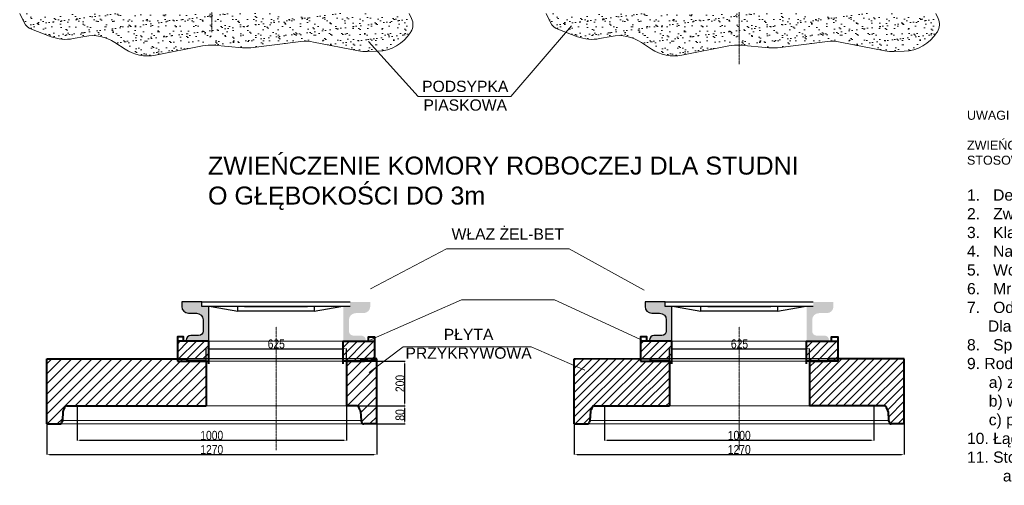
# Model space of a CAD drawing. Header units: millimetres. Extents: x -45008 to 28023, y 751 to 7011.
# Tile 1 of 6: x 12265 to 16653, y 751 to 2824. Entities that reach past the tile are written whole.
import ezdxf

# ---------------------------------------------------------------- set-up
doc = ezdxf.new("R2010")
doc.units = ezdxf.units.MM
doc.linetypes.add('ACAD_ISO04W100', pattern=[30.5, 24, -3, 0.5, -3])
doc.layers.add('kresk', color=7, linetype='Continuous')
doc.layers.add('studnia', color=3, linetype='Continuous')
for name, color, linetype, lineweight in [('odnośniki', 7, 'Continuous', 15), ('Osie', 222, 'ACAD_ISO04W100', 20), ('Przekrój', 1, 'Continuous', 40), ('Ramka', 4, 'Continuous', 13), ('Szrafowanie', 251, 'Continuous', 9), ('Tabela 1', 7, 'Continuous', 20), ('Widok', 8, 'Continuous', 20), ('Wymiarowanie', 84, 'Continuous', 13)]:
    doc.layers.add(name, color=color, linetype=linetype, lineweight=lineweight)
doc.styles.add('arial', font='arial.ttf')
doc.styles.get("Standard").update_dxf_attribs({"font": 'ARIALN.TTF'})
doc.dimstyles.new('ISO-25', dxfattribs={"dimtxt": 40, "dimasz": 12, "dimexe": 1.25, "dimexo": 0.625, "dimtad": 1, "dimtxsty": 'Standard', "dimcen": 2.5, "dimadec": 0, "dimazin": 0, "dimtfac": 1, "dimtmove": 0, "dimatfit": 3, "dimfxl": 0, "dimarcsym": 0})
pattern_1 = [(45, (-60546.665, 7341.485), (-22.45064, 22.45064), [])]
pattern_2 = [(45, (-107196.593, -11452.154), (-17.960512, 17.960512), [])]
pattern_3 = [(45, (-105132.134, -11452.154), (-17.960512, 17.960512), [])]
pattern_4 = [(45, (-701.405, -264.889), (-17.960512, 17.960512), [])]

# ---------------------------------------------------------------- blocks, each defined once
blk = doc.blocks.new('*D28')
at = {"layer": 'Defpoints', "color": 0, "transparency": 16777216}
for p in [(13720.7, 1359.4), (13095.7, 1304.5), (13720.7, 1304.5)]:
    blk.add_point(p, dxfattribs=at)
at = {"layer": 'Wymiarowanie', "color": 0, "lineweight": -2, "transparency": 16777216}
for p, q in [((13095.7, 1305.2), (13095.7, 1360.7)), ((13720.7, 1305.2), (13720.7, 1360.7)), ((13107.7, 1359.4), (13708.7, 1359.4))]:
    blk.add_line(p, q, dxfattribs=at)
at = {"layer": 'Wymiarowanie', "color": 0, "transparency": 16777216}
for points in [[(13107.7, 1361.4), (13107.7, 1357.4), (13095.7, 1359.4)], [(13708.7, 1361.4), (13708.7, 1357.4), (13720.7, 1359.4)]]:
    blk.add_solid(points, dxfattribs=at)
at = {"layer": 'Wymiarowanie', "color": 0, "transparency": 16777216, "insert": (13408.2, 1380.5), "char_height": 40, "attachment_point": 5}
blk.add_mtext('625', dxfattribs=at)
blk = doc.blocks.new('*D27')
at = {"layer": 'Defpoints', "color": 0, "transparency": 16777216}
for p in [(12520.7, 1104.5), (13720.7, 1104.5), (13720.7, 952.1)]:
    blk.add_point(p, dxfattribs=at)
at = {"layer": 'Wymiarowanie', "color": 0, "lineweight": -2, "transparency": 16777216}
for p, q in [((12520.7, 1103.9), (12520.7, 950.9)), ((13720.7, 1103.9), (13720.7, 950.9)), ((12532.7, 952.1), (13708.7, 952.1))]:
    blk.add_line(p, q, dxfattribs=at)
at = {"layer": 'Wymiarowanie', "color": 0, "transparency": 16777216}
for points in [[(12532.7, 954.1), (12532.7, 950.1), (12520.7, 952.1)], [(13708.7, 954.1), (13708.7, 950.1), (13720.7, 952.1)]]:
    blk.add_solid(points, dxfattribs=at)
at = {"layer": 'Wymiarowanie', "color": 0, "transparency": 16777216, "insert": (13120.7, 973.2), "char_height": 40, "attachment_point": 5}
blk.add_mtext('1000', dxfattribs=at)
blk = doc.blocks.new('*D29')
at = {"layer": 'Defpoints', "color": 0, "transparency": 16777216}
for p in [(12385.7, 1024.5), (13855.7, 1024.5), (13855.7, 889.1)]:
    blk.add_point(p, dxfattribs=at)
at = {"layer": 'Wymiarowanie', "color": 0, "lineweight": -2, "transparency": 16777216}
for p, q in [((12385.7, 1023.9), (12385.7, 887.8)), ((13855.7, 1023.9), (13855.7, 887.8)), ((12397.7, 889.1), (13843.7, 889.1))]:
    blk.add_line(p, q, dxfattribs=at)
at = {"layer": 'Wymiarowanie', "color": 0, "transparency": 16777216}
for points in [[(12397.7, 891.1), (12397.7, 887.1), (12385.7, 889.1)], [(13843.7, 891.1), (13843.7, 887.1), (13855.7, 889.1)]]:
    blk.add_solid(points, dxfattribs=at)
at = {"layer": 'Wymiarowanie', "color": 0, "transparency": 16777216, "insert": (13120.7, 910.1), "char_height": 40, "attachment_point": 5}
blk.add_mtext('1270', dxfattribs=at)
blk = doc.blocks.new('*D30')
at = {"layer": 'Defpoints', "color": 0, "transparency": 16777216}
for p in [(13743.9, 1104.5), (13981, 1104.5), (13855.7, 1024.5)]:
    blk.add_point(p, dxfattribs=at)
at = {"layer": 'Wymiarowanie', "color": 0, "lineweight": -2, "transparency": 16777216}
for p, q in [((13744.5, 1104.5), (13982.3, 1104.5)), ((13981, 1036.5), (13981, 1092.5)), ((13856.3, 1024.5), (13982.3, 1024.5))]:
    blk.add_line(p, q, dxfattribs=at)
at = {"layer": 'Wymiarowanie', "color": 0, "transparency": 16777216}
for points in [[(13979, 1092.5), (13983, 1092.5), (13981, 1104.5)], [(13979, 1036.5), (13983, 1036.5), (13981, 1024.5)]]:
    blk.add_solid(points, dxfattribs=at)
at = {"layer": 'Wymiarowanie', "color": 0, "transparency": 16777216, "insert": (13960, 1064.5), "char_height": 40, "attachment_point": 5, "rotation": 90}
blk.add_mtext('80', dxfattribs=at)
blk = doc.blocks.new('*D31')
at = {"layer": 'Defpoints', "color": 0, "transparency": 16777216}
for p in [(13800.7, 1304.5), (13981, 1304.5), (13743.9, 1104.5)]:
    blk.add_point(p, dxfattribs=at)
at = {"layer": 'Wymiarowanie', "color": 0, "lineweight": -2, "transparency": 16777216}
for p, q in [((13801.3, 1304.5), (13982.3, 1304.5)), ((13981, 1116.5), (13981, 1292.5)), ((13744.5, 1104.5), (13982.3, 1104.5))]:
    blk.add_line(p, q, dxfattribs=at)
at = {"layer": 'Wymiarowanie', "color": 0, "transparency": 16777216}
for points in [[(13979, 1292.5), (13983, 1292.5), (13981, 1304.5)], [(13979, 1116.5), (13983, 1116.5), (13981, 1104.5)]]:
    blk.add_solid(points, dxfattribs=at)
at = {"layer": 'Wymiarowanie', "color": 0, "transparency": 16777216, "insert": (13960, 1204.5), "char_height": 40, "attachment_point": 5, "rotation": 90}
blk.add_mtext('200', dxfattribs=at)
blk = doc.blocks.new('*D33')
at = {"layer": 'Defpoints', "color": 0, "transparency": 16777216}
for p in [(15785.1, 1359.4), (15160.1, 1304.5), (15785.1, 1304.5)]:
    blk.add_point(p, dxfattribs=at)
at = {"layer": 'Wymiarowanie', "color": 0, "lineweight": -2, "transparency": 16777216}
for p, q in [((15160.1, 1305.2), (15160.1, 1360.7)), ((15785.1, 1305.2), (15785.1, 1360.7)), ((15172.1, 1359.4), (15773.1, 1359.4))]:
    blk.add_line(p, q, dxfattribs=at)
at = {"layer": 'Wymiarowanie', "color": 0, "transparency": 16777216}
for points in [[(15172.1, 1361.4), (15172.1, 1357.4), (15160.1, 1359.4)], [(15773.1, 1361.4), (15773.1, 1357.4), (15785.1, 1359.4)]]:
    blk.add_solid(points, dxfattribs=at)
at = {"layer": 'Wymiarowanie', "color": 0, "transparency": 16777216, "insert": (15472.6, 1380.5), "char_height": 40, "attachment_point": 5}
blk.add_mtext('625', dxfattribs=at)
blk = doc.blocks.new('*D32')
at = {"layer": 'Defpoints', "color": 0, "transparency": 16777216}
for p in [(14871.5, 1104.5), (16071.5, 1104.5), (16071.5, 952.1)]:
    blk.add_point(p, dxfattribs=at)
at = {"layer": 'Wymiarowanie', "color": 0, "lineweight": -2, "transparency": 16777216}
for p, q in [((14871.5, 1103.9), (14871.5, 950.9)), ((16071.5, 1103.9), (16071.5, 950.9)), ((14883.5, 952.1), (16059.5, 952.1))]:
    blk.add_line(p, q, dxfattribs=at)
at = {"layer": 'Wymiarowanie', "color": 0, "transparency": 16777216}
for points in [[(14883.5, 954.1), (14883.5, 950.1), (14871.5, 952.1)], [(16059.5, 954.1), (16059.5, 950.1), (16071.5, 952.1)]]:
    blk.add_solid(points, dxfattribs=at)
at = {"layer": 'Wymiarowanie', "color": 0, "transparency": 16777216, "insert": (15471.5, 973.2), "char_height": 40, "attachment_point": 5}
blk.add_mtext('1000', dxfattribs=at)
blk = doc.blocks.new('*D34')
at = {"layer": 'Defpoints', "color": 0, "transparency": 16777216}
for p in [(14736.5, 1024.5), (16206.5, 1024.5), (16206.5, 889.1)]:
    blk.add_point(p, dxfattribs=at)
at = {"layer": 'Wymiarowanie', "color": 0, "lineweight": -2, "transparency": 16777216}
for p, q in [((14736.5, 1023.9), (14736.5, 887.8)), ((16206.5, 1023.9), (16206.5, 887.8)), ((14748.5, 889.1), (16194.5, 889.1))]:
    blk.add_line(p, q, dxfattribs=at)
at = {"layer": 'Wymiarowanie', "color": 0, "transparency": 16777216}
for points in [[(14748.5, 891.1), (14748.5, 887.1), (14736.5, 889.1)], [(16194.5, 891.1), (16194.5, 887.1), (16206.5, 889.1)]]:
    blk.add_solid(points, dxfattribs=at)
at = {"layer": 'Wymiarowanie', "color": 0, "transparency": 16777216, "insert": (15471.5, 910.1), "char_height": 40, "attachment_point": 5}
blk.add_mtext('1270', dxfattribs=at)

msp = doc.modelspace()

# ---------------------------------------------------------------- hatches: boundary and pattern name
at = {"layer": 'kresk'}
h = msp.add_hatch(color=0, dxfattribs=at)
h.paths.add_polyline_path([(13107.05, 1547.689), (13077.05, 1547.689), (13077.05, 1567.689), (12987.085, 1567.689), (12987.085, 1547.689, 0.41421356), (13017.085, 1517.689), (13052.05, 1517.689, -0.41421356), (13082.05, 1487.689), (13082.05, 1437.689, -0.41421356), (13062.05, 1417.689), (13027.05, 1417.689, 0.41421356), (13007.05, 1397.689), (13007.05, 1392.689), (13107.05, 1392.689)])
h.paths.add_polyline_path([(13827.015, 1547.689), (13827.015, 1567.689), (13737.05, 1567.689), (13737.05, 1547.689), (13707.05, 1547.689), (13707.05, 1392.689), (13807.05, 1392.689), (13807.05, 1397.689, 0.41421356), (13787.05, 1417.689), (13752.05, 1417.689, -0.41421356), (13732.05, 1437.689), (13732.05, 1487.689, -0.41421356), (13762.05, 1517.689), (13797.015, 1517.689, 0.41421356)])
h = msp.add_hatch(color=0, dxfattribs=at)
h.paths.add_polyline_path([(15171.508, 1547.689), (15141.508, 1547.689), (15141.508, 1567.689), (15051.543, 1567.689), (15051.543, 1547.689, 0.41421356), (15081.543, 1517.689), (15116.508, 1517.689, -0.41421356), (15146.508, 1487.689), (15146.508, 1437.689, -0.41421356), (15126.508, 1417.689), (15091.508, 1417.689, 0.41421356), (15071.508, 1397.689), (15071.508, 1392.689), (15171.508, 1392.689)])
h.paths.add_polyline_path([(15891.473, 1547.689), (15891.473, 1567.689), (15801.508, 1567.689), (15801.508, 1547.689), (15771.508, 1547.689), (15771.508, 1392.689), (15871.508, 1392.689), (15871.508, 1397.689, 0.41421356), (15851.508, 1417.689), (15816.508, 1417.689, -0.41421356), (15796.508, 1437.689), (15796.508, 1487.689, -0.41421356), (15826.508, 1517.689), (15861.473, 1517.689, 0.41421356)])
at = {"layer": 'Ramka'}
h = msp.add_hatch(dxfattribs=at)
h.set_pattern_fill('AR-SAND', color=0, style=0)
h.set_pattern_definition([(37.5, (-470.55, 0), (-1.60003, 48.94132), [0, -38.608, 0, -43.18, 0, -41.275]), (7.5, (-470.55, 0), (44.95233, 71.6825), [0, -20.828, 0, -34.798, 0, -13.335]), (327.5, (-501.79, 0), (79.09924, 0.14372), [0, -12.7, 0, -45.72, 0, -59.69]), (317.5, (-501.79, 0), (76.35565, 22.29293), [0, -6.35, 0, -29.972, 0, -34.29])])
h.paths.add_polyline_path([(14011.419, 2829.438), (14000.626, 2851.322), (12264.734, 2851.322), (12284.51, 2811.451, 0.18866992), (12316.875, 2782.052), (12404.515, 2748.618, 0.140014), (12503.019, 2740.102), (12554.795, 2750.166, -0.19761045), (12689.046, 2723.203), (12734.386, 2692.95, 0.19897365), (12869.564, 2666.169), (13078.836, 2707.988, -0.07226719), (13130.525, 2710.727), (13257.277, 2699.118, 0.05324318), (13295.499, 2699.694), (13518.016, 2726.849, -0.07899769), (13574.505, 2724.802), (13773.937, 2685.64, 0.05745496), (13815.039, 2682.382), (13860.587, 2684.007, 0.24596293), (14005.669, 2766.694), (14008.109, 2770.498, 0.26298443)])
h = msp.add_hatch(dxfattribs=at)
h.set_pattern_fill('AR-SAND', color=0, style=0)
h.set_pattern_definition([(37.5, (1875.696, 9e-11), (-1.60003, 48.94132), [0, -38.608, 0, -43.18, 0, -41.275]), (7.5, (1875.696, 9e-11), (44.95233, 71.6825), [0, -20.828, 0, -34.798, 0, -13.335]), (327.5, (1844.454, 9e-11), (79.09924, 0.14372), [0, -12.7, 0, -45.72, 0, -59.69]), (317.5, (1844.454, 9e-11), (76.35565, 22.29293), [0, -6.35, 0, -29.972, 0, -34.29])])
h.paths.add_polyline_path([(16357.665, 2829.438), (16346.871, 2851.322), (14610.98, 2851.322), (14630.755, 2811.451, 0.18866992), (14663.121, 2782.052), (14750.76, 2748.618, 0.140014), (14849.264, 2740.102), (14901.04, 2750.166, -0.19761045), (15035.291, 2723.203), (15080.631, 2692.95, 0.19897365), (15215.809, 2666.169), (15425.081, 2707.988, -0.07226719), (15476.77, 2710.727), (15603.522, 2699.118, 0.05324318), (15641.745, 2699.694), (15864.262, 2726.849, -0.07899769), (15920.75, 2724.802), (16120.182, 2685.64, 0.05745496), (16161.285, 2682.382), (16206.832, 2684.007, 0.24596293), (16351.914, 2766.694), (16354.354, 2770.498, 0.26298443)])
at = {"layer": 'Szrafowanie'}
h = msp.add_hatch(dxfattribs=at)
h.set_pattern_fill('ANSI31', color=256, scale=8, style=0)
h.set_pattern_definition(pattern_2)
h.paths.add_polyline_path([(13107.05, 1392.689), (13007.05, 1392.689), (12967.6, 1392.689), (12967.6, 1315.173), (13008.523, 1315.173), (13107.05, 1315.173)])
h = msp.add_hatch(dxfattribs=at)
h.set_pattern_fill('ANSI31', color=256, scale=8, style=0)
h.set_pattern_definition(pattern_2)
h.paths.add_polyline_path([(13846.499, 1392.689), (13707.05, 1392.689), (13707.05, 1304.548), (13783.55, 1304.548), (13788.371, 1312.548), (13815.55, 1312.548), (13815.55, 1304.548), (13846.499, 1304.548)])
h = msp.add_hatch(dxfattribs=at)
h.set_pattern_fill('ANSI31', color=256, scale=8, style=0)
h.set_pattern_definition(pattern_3)
h.paths.add_polyline_path([(15171.508, 1392.689), (15071.508, 1392.689), (15032.059, 1392.689), (15032.059, 1315.173), (15072.981, 1315.173), (15171.508, 1315.173)])
h = msp.add_hatch(dxfattribs=at)
h.set_pattern_fill('ANSI31', color=256, scale=8, style=0)
h.set_pattern_definition(pattern_3)
h.paths.add_polyline_path([(15910.958, 1392.689), (15771.508, 1392.689), (15771.508, 1304.548), (15848.008, 1304.548), (15852.83, 1312.548), (15880.008, 1312.548), (15880.008, 1304.548), (15910.958, 1304.548)])
h = msp.add_hatch(dxfattribs=at)
h.set_pattern_fill('ANSI31', color=256, scale=10, style=0)
h.set_pattern_definition(pattern_1)
h.paths.add_polyline_path([(12385.675, 1314.548), (12385.675, 1024.548), (12443.239, 1024.548, 0.33979587), (12452.902, 1031.972), (12454.922, 1039.548), (12457.424, 1079.525, -0.21559196), (12460.827, 1087.044, 0.21542843), (12464.218, 1094.548, -0.41418923), (12474.219, 1104.548), (13095.675, 1104.548), (13095.675, 1304.548), (13015.675, 1304.548), (13009.648, 1314.548)])
h = msp.add_hatch(dxfattribs=at)
h.set_pattern_fill('ANSI31', color=256, scale=10, style=0)
h.set_pattern_definition(pattern_1)
h.paths.add_polyline_path([(13720.675, 1104.548), (13767.131, 1104.548, -0.41420254), (13777.131, 1094.548, 0.21541655), (13780.522, 1087.044, -0.21559196), (13783.925, 1079.525), (13786.427, 1039.548), (13788.447, 1031.972, 0.33979587), (13798.11, 1024.548), (13855.675, 1024.548), (13855.675, 1314.548), (13806.701, 1314.548), (13800.675, 1304.548), (13720.675, 1304.548)])
h = msp.add_hatch(dxfattribs=at)
h.set_pattern_fill('ANSI31', color=256, scale=8, style=0)
h.set_pattern_definition(pattern_4)
h.paths.add_polyline_path([(15160.133, 1304.548), (15032.059, 1304.548), (15032.059, 1315.097), (14736.508, 1314.548), (14736.508, 1024.548), (14794.073, 1024.548, 0.33979587), (14803.735, 1031.972), (14805.756, 1039.548), (14808.258, 1079.525, -0.21559196), (14811.661, 1087.044, 0.21542843), (14815.052, 1094.548, -0.41418923), (14825.052, 1104.548), (15160.133, 1104.548)])
h = msp.add_hatch(dxfattribs=at)
h.set_pattern_fill('ANSI31', color=256, scale=8, style=0)
h.set_pattern_definition(pattern_4)
h.paths.add_polyline_path([(16206.508, 1314.548), (15910.958, 1314.548), (15910.958, 1304.548), (15785.133, 1304.548), (15785.133, 1104.548), (16117.964, 1104.548, -0.41418695), (16127.965, 1094.548, 0.21544032), (16131.356, 1087.044, -0.21559196), (16134.759, 1079.525), (16137.261, 1039.548), (16139.281, 1031.972, 0.33979587), (16148.943, 1024.548), (16206.508, 1024.548)])

# ---------------------------------------------------------------- linework, layer by layer
at = {"layer": 'odnośniki'}
for points in [[(13819.151, 2726.677), (14040.647, 2482.724), (14453.279, 2482.453), (14723.185, 2797.107)], [(13828.79, 1626.113), (14167.387, 1804.472), (14713.181, 1804.472), (15047.411, 1620.678)], [(13828.79, 1398.438), (14234.205, 1576.796), (14647.98, 1576.796), (15047.411, 1393.002)], [(13822.768, 1253.045), (13973.874, 1367.978), (14544.196, 1367.978), (14783.241, 1263.431)]]:
    msp.add_lwpolyline(points, dxfattribs=at)
at = {"layer": 'Osie', "ltscale": 0.5}
for p, q in [((15471.508, 2626.929), (15471.508, 6420.709)), ((13120.675, 2768.122), (13120.675, 4768.338)), ((13408.175, 907.102), (13408.175, 1456.306)), ((15471.508, 907.102), (15471.508, 1456.306))]:
    msp.add_line(p, q, dxfattribs=at)
at = {"layer": 'Przekrój'}
for p, q in [((12385.675, 1024.548), (12385.675, 1314.548)), ((12385.675, 1314.548), (13009.648, 1314.548)), ((13014.55, 1305.173), (13008.523, 1315.173)), ((13015.675, 1304.548), (13009.648, 1314.548)), ((13094.55, 1305.173), (13014.55, 1305.173)), ((13095.675, 1304.548), (13015.675, 1304.548)), ((13095.675, 1304.548), (13095.675, 1104.548)), ((13719.55, 1304.548), (13783.55, 1304.548)), ((13720.675, 1304.548), (13720.675, 1104.548)), ((13720.675, 1304.548), (13800.675, 1304.548)), ((13783.55, 1304.548), (13788.371, 1312.548)), ((13815.55, 1312.548), (13788.371, 1312.548)), ((13800.675, 1304.548), (13806.701, 1314.548)), ((13855.675, 1314.548), (13806.701, 1314.548)), ((13855.675, 1024.548), (13855.675, 1314.548)), ((14736.508, 1314.548), (15072.981, 1315.173)), ((14736.508, 1024.548), (14736.508, 1314.548)), ((15079.008, 1305.173), (15072.981, 1315.173)), ((15080.133, 1304.548), (15074.106, 1314.548)), ((15159.008, 1305.173), (15079.008, 1305.173)), ((15160.133, 1304.548), (15080.133, 1304.548)), ((15160.133, 1304.548), (15160.133, 1104.548)), ((15784.008, 1304.548), (15848.008, 1304.548)), ((15785.133, 1304.548), (15785.133, 1104.548)), ((15785.133, 1304.548), (15865.133, 1304.548)), ((15865.133, 1304.548), (15871.16, 1314.548)), ((16206.508, 1314.548), (15871.16, 1314.548)), ((16206.508, 1024.548), (16206.508, 1314.548)), ((12474.219, 1104.548), (13095.675, 1104.548)), ((13767.131, 1104.548), (13720.675, 1104.548)), ((14825.052, 1104.548), (15160.133, 1104.548)), ((16117.964, 1104.548), (15785.133, 1104.548)), ((12457.424, 1079.525), (12454.922, 1039.548)), ((13783.925, 1079.525), (13786.427, 1039.548)), ((14808.258, 1079.525), (14805.756, 1039.548)), ((16134.759, 1079.525), (16137.261, 1039.548)), ((12385.675, 1024.548), (12443.239, 1024.548)), ((12454.922, 1039.548), (12452.902, 1031.972)), ((13786.427, 1039.548), (13788.447, 1031.972)), ((13855.675, 1024.548), (13798.11, 1024.548)), ((14736.508, 1024.548), (14794.073, 1024.548)), ((14805.756, 1039.548), (14803.735, 1031.972)), ((16137.261, 1039.548), (16139.281, 1031.972)), ((16206.508, 1024.548), (16148.943, 1024.548))]:
    msp.add_line(p, q, dxfattribs=at)
for points in [[(12995.383, 1392.689), (12995.383, 1412.689), (12967.6, 1412.689), (12967.6, 1392.689)], [(13818.716, 1392.689), (13818.716, 1412.689), (13846.499, 1412.689), (13846.499, 1392.689)], [(15059.842, 1392.689), (15059.842, 1412.689), (15032.059, 1412.689), (15032.059, 1392.689)], [(15883.174, 1392.689), (15883.174, 1412.689), (15910.958, 1412.689), (15910.958, 1392.689)], [(13107.05, 1292.689), (13107.05, 1392.689), (12967.6, 1392.689), (12967.6, 1304.548)], [(13707.05, 1292.689), (13707.05, 1392.689), (13846.499, 1392.689), (13846.499, 1304.548)], [(15171.508, 1292.689), (15171.508, 1392.689), (15032.059, 1392.689), (15032.059, 1304.548)], [(15771.508, 1292.689), (15771.508, 1392.689), (15910.958, 1392.689), (15910.958, 1304.548)], [(12967.6, 1304.548), (13107.05, 1304.548)], [(13846.499, 1304.548), (13707.05, 1304.548)], [(15032.059, 1304.548), (15171.508, 1304.548)], [(15910.958, 1304.548), (15771.508, 1304.548)]]:
    msp.add_lwpolyline(points, dxfattribs=at)
for centre, radius, start, end in [((12474.219, 1094.548), 10.001, 90.002156, 179.994794), ((13767.13, 1094.548), 10.001, 0.005206, 89.997844), ((14825.053, 1094.548), 10.001, 90.002156, 179.994794), ((16117.964, 1094.548), 10.001, 0.005206, 89.997844), ((12467.439, 1079.522), 10.015, 131.367996, 179.981774), ((12454.218, 1094.548), 10, 311.316557, 0), ((13787.131, 1094.548), 10, 180, 228.683443), ((13773.91, 1079.522), 10.015, 0.018226, 48.632004), ((14818.273, 1079.522), 10.015, 131.367996, 179.981774), ((14805.052, 1094.548), 10, 311.316557, 0), ((16137.965, 1094.548), 10, 180, 228.683443), ((16124.744, 1079.522), 10.015, 0.018226, 48.632004), ((12443.239, 1034.548), 10, 270, 345.070194), ((13798.11, 1034.548), 10, 194.929806, 270), ((14794.073, 1034.548), 10, 270, 345.070194), ((16148.943, 1034.548), 10, 194.929806, 270)]:
    msp.add_arc(centre, radius, start, end, dxfattribs=at)
at = {"layer": 'Ramka', "color": 0}
for points in [[(12264.734, 2851.322), (12284.51, 2811.451, 0.18866992), (12316.875, 2782.052), (12404.515, 2748.618, 0.140014), (12503.019, 2740.102), (12554.795, 2750.166, -0.19761045), (12689.046, 2723.203), (12734.386, 2692.95, 0.19897365), (12869.564, 2666.169), (13078.836, 2707.988, -0.07226719), (13130.525, 2710.727), (13257.277, 2699.118, 0.05324318), (13295.499, 2699.694), (13518.016, 2726.849, -0.07899769), (13574.505, 2724.802), (13773.937, 2685.64, 0.05745496), (13815.039, 2682.382), (13860.587, 2684.007, 0.24596293), (14005.669, 2766.694), (14008.109, 2770.498, 0.26298443), (14011.419, 2829.438), (14000.626, 2851.322)], [(14610.98, 2851.322), (14630.755, 2811.451, 0.18866992), (14663.121, 2782.052), (14750.76, 2748.618, 0.140014), (14849.264, 2740.102), (14901.04, 2750.166, -0.19761045), (15035.291, 2723.203), (15080.631, 2692.95, 0.19897365), (15215.809, 2666.169), (15425.081, 2707.988, -0.07226719), (15476.77, 2710.727), (15603.522, 2699.118, 0.05324318), (15641.745, 2699.694), (15864.262, 2726.849, -0.07899769), (15920.75, 2724.802), (16120.182, 2685.64, 0.05745496), (16161.285, 2682.382), (16206.832, 2684.007, 0.24596293), (16351.914, 2766.694), (16354.354, 2770.498, 0.26298443), (16357.665, 2829.438), (16346.871, 2851.322)]]:
    msp.add_lwpolyline(points, format="xyb", dxfattribs=at)
at = {"layer": 'studnia', "color": 0}
for p, q in [((13077.05, 1567.689), (13737.05, 1567.689)), ((13737.05, 1547.689), (13077.05, 1547.689)), ((13117.768, 1547.689), (13236.398, 1526.858)), ((13236.398, 1526.858), (13236.398, 1547.689)), ((13266.398, 1547.689), (13547.701, 1547.689)), ((13577.701, 1526.858), (13696.332, 1547.689)), ((13577.701, 1547.689), (13577.701, 1526.858)), ((15141.508, 1567.689), (15801.508, 1567.689)), ((15801.508, 1547.689), (15141.508, 1547.689)), ((15182.226, 1547.689), (15300.857, 1526.858)), ((15300.857, 1526.858), (15300.857, 1547.689)), ((15330.857, 1547.689), (15612.16, 1547.689)), ((15642.16, 1526.858), (15760.79, 1547.689)), ((15642.16, 1547.689), (15642.16, 1526.858)), ((13577.701, 1526.858), (13236.398, 1526.858)), ((15642.16, 1526.858), (15300.857, 1526.858))]:
    msp.add_line(p, q, dxfattribs=at)
for points in [[(13107.05, 1547.689), (13077.05, 1547.689), (13077.05, 1567.689), (12987.085, 1567.689), (12987.085, 1547.689, 0.41421356), (13017.085, 1517.689), (13052.05, 1517.689, -0.41421356), (13082.05, 1487.689), (13082.05, 1437.689, -0.41421356), (13062.05, 1417.689), (13027.05, 1417.689, 0.41421356), (13007.05, 1397.689), (13007.05, 1392.689), (13107.05, 1392.689)], [(15171.508, 1547.689), (15141.508, 1547.689), (15141.508, 1567.689), (15051.543, 1567.689), (15051.543, 1547.689, 0.41421356), (15081.543, 1517.689), (15116.508, 1517.689, -0.41421356), (15146.508, 1487.689), (15146.508, 1437.689, -0.41421356), (15126.508, 1417.689), (15091.508, 1417.689, 0.41421356), (15071.508, 1397.689), (15071.508, 1392.689), (15171.508, 1392.689)]]:
    msp.add_lwpolyline(points, format="xyb", close=True, dxfattribs=at)
at = {"layer": 'Widok'}
for p, q in [((13008.523, 1315.173), (13816.175, 1315.173)), ((13009.648, 1314.548), (13806.701, 1314.548)), ((13094.55, 1304.548), (13719.55, 1304.548)), ((13095.675, 1304.548), (13720.675, 1304.548)), ((15072.981, 1315.173), (15880.633, 1315.173)), ((15074.106, 1314.548), (15871.16, 1314.548)), ((15159.008, 1304.548), (15784.008, 1304.548)), ((15160.133, 1304.548), (15785.133, 1304.548)), ((13095.675, 1104.548), (13720.675, 1104.548)), ((15160.133, 1104.548), (16071.508, 1104.548)), ((12443.239, 1024.548), (13798.11, 1024.548)), ((13786.427, 1039.548), (12454.922, 1039.548)), ((14794.073, 1024.548), (16148.943, 1024.548)), ((16137.261, 1039.548), (14805.756, 1039.548))]:
    msp.add_line(p, q, dxfattribs=at)
for points in [[(13107.05, 1392.689), (13707.05, 1392.689)], [(15171.508, 1392.689), (15771.508, 1392.689)], [(13707.05, 1304.548), (13107.05, 1304.548)], [(15771.508, 1304.548), (15171.508, 1304.548)]]:
    msp.add_lwpolyline(points, dxfattribs=at)

# ---------------------------------------------------------------- texts
at = {"layer": 'Tabela 1', "insert": (16486.372, 2418.714), "char_height": 40, "width": 2811.19689, "attachment_point": 1, "style": 'arial'}
msp.add_mtext('UWAGI\\P\\PZWIEŃCZENIE Z PŁYTĄ PRZEJŚCIOWĄ I KOMINEM DN800mm \\PSTOSOWAĆ DLA STUDNI GŁĘBSZYCH NIŻ 3m\\P\\pt100;{\\H1.25x;\\P1.   Dennica monolityczna z betonu SCC.\\P2.   Zwieńczenie studni płytą przykrywową.\\P\\ptz;3.   Klasa betonu dla studni - C35/45.\\P4.   Nasiąkliwość do 5%\\P5.   Wodoszczelność W 12.\\P6.   Mrozoodporność - klasa ekspozycji do XF4.\\P\\pt100;7.   Odporność na agresję chemiczną - klasa ekspozycji XA1.\\P \\T1.75; \\T2.05; \\T1;Dla cementu HSR klasa ekspozycji XA2 lub XA3.\\P8.   Spadek spocznika w dennicy 5%\\P\\ptz;9. Rodzaje szczelnych przyłączy w podstawie studni:\\P     a) zintegrowana uszczelka\\P     b) wyprofilowane "gniazdo" z betonu \\P     c) przejście szczelne\\P10. Łączenie elementów - uszczelki elastromerowe.\\P11. Stopnie złazowe podwójne - pokryte tworzywem \\P^Iantypoślizgowym}', dxfattribs=at)
at = {"layer": 'Wymiarowanie', "attachment_point": 1, "style": 'arial'}
for s, insert, char_height, width in [('\\pxqc;PODSYPKA PIASKOWA', (13929.357, 2552.51), 50, 641.97546), ('ZWIEŃCZENIE KOMORY ROBOCZEJ DLA STUDNI \\PO GŁĘBOKOŚCI DO 3m', (13103.89, 2214.648), 80, 2751.93811), ('\\pi59.665;WŁAZ ŻEL-BET', (14129.946, 1894.817), 50, 759.86216), ('\\pi213.01;PŁYTA \\P\\pi42.304;PRZYKRYWOWA', (13941.593, 1448.058), 50, 641.97546)]:
    msp.add_mtext(s, dxfattribs=dict(at, insert=insert, char_height=char_height, width=width))

# ---------------------------------------------------------------- dimensions: what is measured, and where the dimension line sits
at = {"layer": 'Wymiarowanie'}
for base, p1, p2, picture, middle in [((13720.675, 1359.431), (13095.675, 1304.548), (13720.675, 1304.548), '*D28', (13408.175, 1380.479)), ((15785.133, 1359.431), (15160.133, 1304.548), (15785.133, 1304.548), '*D33', (15472.633, 1380.479))]:
    dim = msp.add_linear_dim(base=base, p1=p1, p2=p2, dimstyle='ISO-25', dxfattribs=at)
    dim.commit()
    dim.dimension.update_dxf_attribs({"geometry": picture, "text_midpoint": middle})
dim = msp.add_linear_dim(base=(13981.004, 1304.548), p1=(13743.903, 1104.548), p2=(13800.675, 1304.548), angle=90, dimstyle='ISO-25', override={"dimtmove": 1}, dxfattribs=at)
dim.commit()
dim.dimension.update_dxf_attribs({"geometry": '*D31', "text_midpoint": (13959.956, 1204.548)})
for base, p1, p2, text, picture, middle in [((13720.675, 952.144), (12520.675, 1104.548), (13720.675, 1104.548), '1000', '*D27', (13120.675, 973.192)), ((16071.508, 952.144), (14871.508, 1104.548), (16071.508, 1104.548), '1000', '*D32', (15471.508, 973.192)), ((13855.675, 889.083), (12385.675, 1024.548), (13855.675, 1024.548), '1270', '*D29', (13120.675, 910.131)), ((16206.508, 889.083), (14736.508, 1024.548), (16206.508, 1024.548), '1270', '*D34', (15471.508, 910.131))]:
    dim = msp.add_linear_dim(base=base, p1=p1, p2=p2, text=text, dimstyle='ISO-25', dxfattribs=at)
    dim.commit()
    dim.dimension.update_dxf_attribs({"geometry": picture, "text_midpoint": middle})
dim = msp.add_linear_dim(base=(13981.004, 1104.548), p1=(13855.675, 1024.548), p2=(13743.903, 1104.548), angle=90, dimstyle='ISO-25', dxfattribs=at)
dim.commit()
dim.dimension.update_dxf_attribs({"geometry": '*D30', "text_midpoint": (13959.956, 1064.548)})

doc.saveas('drawing.dxf')
